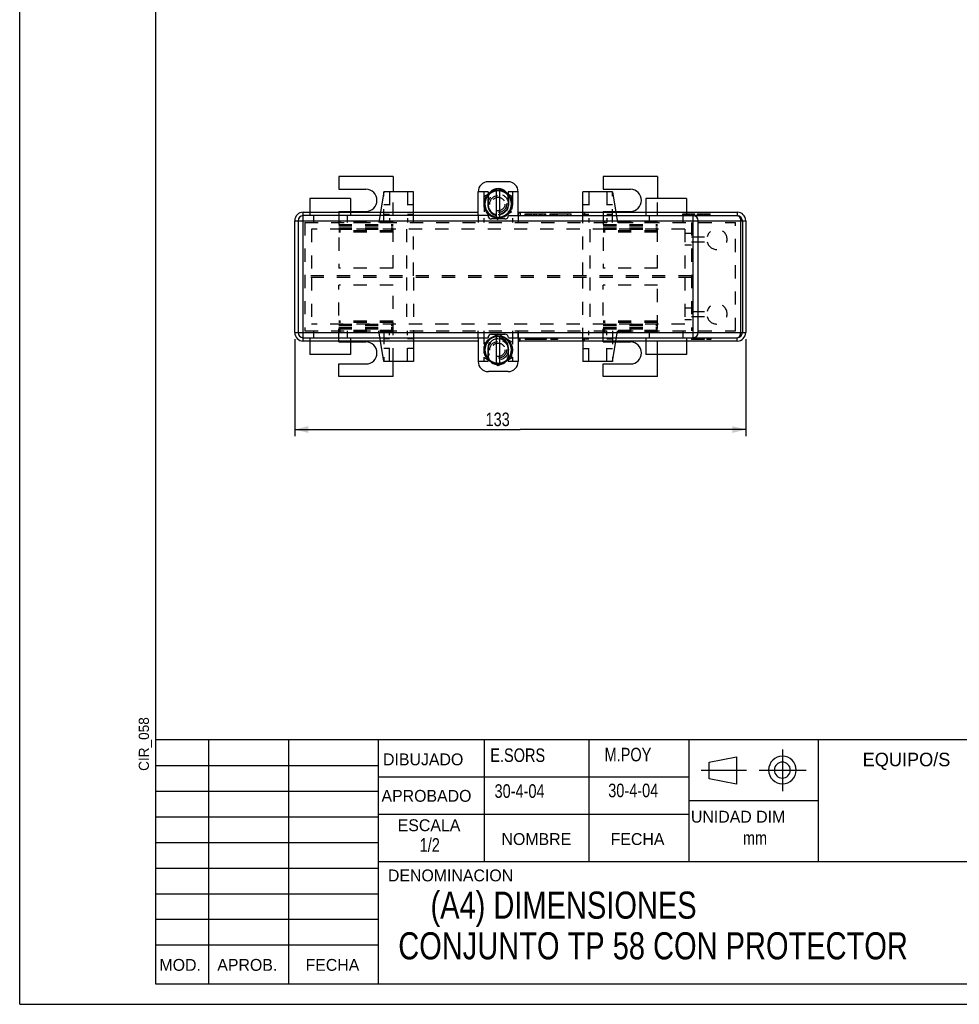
# Model space of a CAD drawing. Extents: x 0 to 210, y 0 to 297.
# Tile 1 of 6: x 0 to 139, y 0 to 145. Entities that reach past the tile are written whole.
import ezdxf
from ezdxf.enums import TextEntityAlignment as Align

# ---------------------------------------------------------------- set-up
doc = ezdxf.new("R2010")
doc.units = 0
doc.header["$LTSCALE"] = 19.36
doc.header["$MEASUREMENT"] = 0
doc.linetypes.add('HIDDEN', pattern=[0.2, 0.1, -0.1])
doc.layers.get('0').update_dxf_attribs({"linetype": 'CONTINUOUS'})
doc.layers.add('DEFAULT_2', color=8, linetype='HIDDEN')
doc.styles.get("Standard").update_dxf_attribs({"font": 'txt', "width": 0.8})
doc.dimstyles.new('DIMSTYLE_1', dxfattribs={"dimtxt": 2, "dimasz": 2, "dimexe": 0.18, "dimexo": 0.0625, "dimgap": 0.09, "dimtad": 1, "dimlfac": 2, "dimtxsty": 'STANDARD', "dimcen": 0.09, "dimazin": 3, "dimtp": 0.01, "dimtm": 0.01, "dimtfac": 1, "dimtofl": 0, "dimtmove": 0, "dimatfit": 3, "dimtolj": 1})

# ---------------------------------------------------------------- blocks, each defined once
blk = doc.blocks.new('*D12')
at = {"color": 2, "linetype": 'CONTINUOUS'}
for p, q in [((40.54, 98.06), (40.54, 83.76)), ((107.04, 98.06), (107.04, 83.76)), ((40.54, 84.76), (73.79, 84.76)), ((107.04, 84.76), (73.79, 84.76))]:
    blk.add_line(p, q, dxfattribs=at)
for points in [[(42.54, 85.26), (40.54, 84.76), (42.54, 84.26)], [(105.04, 84.26), (107.04, 84.76), (105.04, 85.26)]]:
    blk.add_solid(points, dxfattribs=at)
at = {"color": 2, "linetype": 'CONTINUOUS', "width": 0.8}
blk.add_text('133', height=2, dxfattribs=at).set_placement((68.68, 85.26))

msp = doc.modelspace()

# ---------------------------------------------------------------- linework, layer by layer
at = {"color": 7, "linetype": 'CONTINUOUS'}
for p, q in [((0, 0), (0, 297)), ((20, 283), (20, 3)), ((47.0425, 122.055), (47.0425, 120.18)), ((55.0425, 122.055), (47.0425, 122.055)), ((55.0425, 122.055), (55.0425, 119.805)), ((86.0425, 122.055), (86.0425, 120.18)), ((94.0425, 122.055), (86.0425, 122.055)), ((94.0425, 122.055), (94.0425, 118.805)), ((71.9925, 121.305), (69.0925, 121.305)), ((47.0425, 120.18), (51.0425, 120.18)), ((53.6925, 119.805), (53.1925, 116.805)), ((58.0425, 119.805), (53.6925, 119.805)), ((58.0425, 116.805), (58.0425, 119.805)), ((67.5925, 116.305), (67.5925, 119.805)), ((70.0377, 120.0328), (70.4995, 120.2994)), ((70.2925, 115.9423), (70.2925, 120.0872)), ((70.5854, 120.2994), (71.0472, 120.0328)), ((70.7925, 115.9423), (70.7925, 120.0872)), ((73.4925, 116.305), (73.4925, 119.805)), ((83.0425, 116.805), (83.0425, 119.805)), ((87.3925, 119.805), (83.0425, 119.805)), ((86.0425, 120.18), (90.0425, 120.18)), ((87.3925, 119.805), (87.8925, 116.805)), ((42.7925, 118.805), (42.7925, 116.805)), ((48.7925, 118.805), (42.7925, 118.805)), ((48.7925, 118.805), (48.7925, 116.805)), ((98.2925, 118.805), (92.2925, 118.805)), ((92.2925, 118.805), (92.2925, 116.805)), ((98.2925, 118.805), (98.2925, 116.805)), ((41.7925, 97.805), (41.7925, 116.805)), ((41.7925, 116.805), (67.5925, 116.805)), ((69.0425, 116.305), (41.7925, 116.305)), ((48.7925, 116.93), (51.0425, 116.93)), ((72.0425, 116.305), (105.7925, 116.305)), ((73.4925, 116.805), (105.7925, 116.805)), ((74.5425, 116.305), (74.5425, 116.555)), ((74.5425, 116.555), (77.5425, 116.555)), ((74.6258, 116.305), (74.6258, 116.555)), ((74.9591, 116.305), (74.9591, 116.555)), ((75.2925, 116.305), (75.2925, 116.555)), ((75.7925, 116.305), (75.7925, 116.555)), ((76.1258, 116.305), (76.1258, 116.555)), ((76.7091, 116.305), (76.7091, 116.555)), ((77.0425, 116.305), (77.0425, 116.555)), ((77.3758, 116.305), (77.3758, 116.555)), ((77.4591, 116.305), (77.4591, 116.555)), ((77.5425, 116.305), (77.5425, 116.555)), ((78.2091, 116.305), (78.2091, 116.555)), ((78.2091, 116.555), (81.2925, 116.555)), ((78.2925, 116.305), (78.2925, 116.555)), ((78.5425, 116.305), (78.5425, 116.555)), ((78.8758, 116.305), (78.8758, 116.555)), ((79.2925, 116.305), (79.2925, 116.555)), ((81.2925, 116.305), (81.2925, 116.555)), ((87.8716, 116.93), (90.0425, 116.93)), ((97.7425, 116.555), (99.5425, 116.555)), ((97.7425, 116.305), (97.7425, 116.555)), ((97.7925, 116.305), (97.7925, 116.555)), ((97.9925, 116.305), (97.9925, 116.555)), ((98.1925, 116.305), (98.1925, 116.555)), ((98.4925, 116.305), (98.4925, 116.555)), ((98.6925, 116.305), (98.6925, 116.555)), ((99.0425, 116.305), (99.0425, 116.555)), ((99.2425, 116.305), (99.2425, 116.555)), ((99.2925, 98.305), (99.2925, 116.305)), ((99.4425, 116.305), (99.4425, 116.555)), ((99.4925, 116.305), (99.4925, 116.555)), ((99.5425, 116.305), (99.5425, 116.555)), ((99.9425, 116.555), (101.7925, 116.555)), ((99.9425, 116.305), (99.9425, 116.555)), ((100.0425, 116.305), (100.0425, 116.555)), ((100.0925, 116.305), (100.0925, 116.555)), ((100.1425, 116.305), (100.1425, 116.555)), ((100.2925, 116.305), (100.2925, 116.555)), ((100.4925, 116.305), (100.4925, 116.555)), ((100.7425, 116.305), (100.7425, 116.555)), ((100.9925, 116.305), (100.9925, 116.555)), ((101.1925, 116.305), (101.1925, 116.555)), ((101.3925, 116.305), (101.3925, 116.555)), ((101.5925, 116.305), (101.5925, 116.555)), ((101.6425, 116.305), (101.6425, 116.555)), ((101.7925, 116.305), (101.7925, 116.555)), ((105.7925, 116.805), (105.7925, 116.305)), ((40.5425, 99.055), (40.5425, 115.555)), ((40.5425, 115.555), (107.0425, 115.555)), ((41.0425, 115.555), (41.0425, 99.055)), ((71.5425, 115.805), (69.5425, 115.805)), ((100.0425, 99.055), (100.0425, 115.555)), ((106.2745, 115.555), (106.2745, 99.055)), ((106.5425, 115.555), (106.5425, 99.055)), ((107.0425, 115.555), (107.0425, 99.055)), ((40.5425, 99.055), (107.0425, 99.055)), ((69.5425, 98.805), (71.5425, 98.805)), ((41.7925, 98.305), (69.0425, 98.305)), ((67.5925, 97.805), (41.7925, 97.805)), ((42.7925, 97.805), (42.7925, 95.805)), ((48.7925, 97.805), (48.7925, 95.805)), ((48.7925, 97.68), (51.0425, 97.68)), ((53.6925, 94.805), (53.1925, 97.805)), ((58.0425, 97.805), (58.0425, 94.805)), ((67.5925, 98.305), (67.5925, 94.805)), ((70.2925, 94.4374), (70.2925, 98.5824)), ((70.7925, 94.4374), (70.7925, 98.5824)), ((72.0425, 98.305), (105.7925, 98.305)), ((73.4925, 98.305), (73.4925, 94.805)), ((105.7925, 97.805), (73.4925, 97.805)), ((74.5425, 98.305), (74.5425, 98.055)), ((77.6258, 98.055), (74.5425, 98.055)), ((76.5425, 98.305), (76.5425, 98.055)), ((76.9591, 98.305), (76.9591, 98.055)), ((77.2925, 98.305), (77.2925, 98.055)), ((77.5425, 98.305), (77.5425, 98.055)), ((77.6258, 98.305), (77.6258, 98.055)), ((78.2925, 98.305), (78.2925, 98.055)), ((79.2925, 98.055), (78.2925, 98.055)), ((78.7925, 98.305), (78.7925, 98.055)), ((79.2925, 98.305), (79.2925, 98.055)), ((83.0425, 97.805), (83.0425, 94.805)), ((87.3925, 94.805), (87.8925, 97.805)), ((87.8716, 97.68), (90.0425, 97.68)), ((92.2925, 97.805), (92.2925, 95.805)), ((98.2925, 97.805), (98.2925, 95.805)), ((99.0425, 98.305), (99.0425, 98.055)), ((100.8925, 98.055), (99.0425, 98.055)), ((99.1925, 98.305), (99.1925, 98.055)), ((99.2425, 98.305), (99.2425, 98.055)), ((99.4425, 98.305), (99.4425, 98.055)), ((99.6425, 98.305), (99.6425, 98.055)), ((99.8425, 98.305), (99.8425, 98.055)), ((100.0925, 98.305), (100.0925, 98.055)), ((100.3425, 98.305), (100.3425, 98.055)), ((100.5425, 98.305), (100.5425, 98.055)), ((100.6925, 98.305), (100.6925, 98.055)), ((100.7425, 98.305), (100.7425, 98.055)), ((100.7925, 98.305), (100.7925, 98.055)), ((100.8925, 98.305), (100.8925, 98.055)), ((101.2925, 98.305), (101.2925, 98.055)), ((101.8925, 98.055), (101.2925, 98.055)), ((101.5925, 98.305), (101.5925, 98.055)), ((101.8925, 98.305), (101.8925, 98.055)), ((105.7925, 97.805), (105.7925, 98.305)), ((48.7925, 95.805), (42.7925, 95.805)), ((47.0425, 92.555), (47.0425, 94.43)), ((47.0425, 94.43), (51.0425, 94.43)), ((58.0425, 94.805), (53.6925, 94.805)), ((55.0425, 92.555), (55.0425, 94.805)), ((70.0377, 94.4919), (70.308, 94.3359)), ((70.777, 94.3359), (71.0478, 94.4923)), ((87.3925, 94.805), (83.0425, 94.805)), ((86.0425, 94.43), (90.0425, 94.43)), ((86.0425, 92.555), (86.0425, 94.43)), ((98.2925, 95.805), (92.2925, 95.805)), ((94.0425, 92.555), (94.0425, 95.805)), ((71.9925, 93.305), (69.0925, 93.305)), ((55.0425, 92.555), (47.0425, 92.555)), ((94.0425, 92.555), (86.0425, 92.555)), ((207, 39), (20, 39)), ((27.863, 3), (27.863, 39)), ((39.7005, 3), (39.7005, 39)), ((52.851, 39), (52.851, 3)), ((68.5462, 21), (68.5462, 39)), ((83.9519, 21), (83.9519, 39)), ((98.709, 21), (98.709, 39)), ((117.7766, 21), (117.7766, 39)), ((101.6405, 35.6921), (105.6905, 36.5021)), ((105.6905, 36.5021), (105.6905, 32.4521)), ((20, 35.2193), (52.851, 35.2193)), ((101.6405, 33.2621), (101.6405, 35.6921)), ((98.709, 33.4825), (52.851, 33.4825)), ((105.6905, 32.4521), (101.6405, 33.2621)), ((20, 31.4381), (52.851, 31.4381)), ((117.7766, 30), (98.709, 30)), ((20, 27.6568), (52.851, 27.6568)), ((98.709, 28.0117), (52.851, 28.0117)), ((20, 23.8756), (52.851, 23.8756)), ((207, 21), (52.851, 21)), ((20, 20.0943), (52.851, 20.0943)), ((20, 16.3131), (52.851, 16.3131)), ((20, 12.5318), (52.851, 12.5318)), ((20, 8.7506), (52.851, 8.7506)), ((20, 3), (207, 3)), ((0, 0), (210, 0))]:
    msp.add_line(p, q, dxfattribs=at)
at = {"color": 2, "linetype": 'CONTINUOUS'}
for p, q in [((112.433, 37.5519), (112.433, 31.4114)), ((100.4835, 34.5443), (107.1539, 34.5443)), ((108.9984, 34.5443), (115.9288, 34.5443))]:
    msp.add_line(p, q, dxfattribs=at)
at = {"color": 7, "linetype": 'CONTINUOUS'}
for centre in [(70.5425, 118.0148), (70.5425, 96.5099)]:
    msp.add_circle(centre, 2.0875, dxfattribs=at)
for centre, radius, start, end in [((69.0925, 119.805), 1.5, 90, 180), ((71.9925, 119.805), 1.5, 0, 90), ((51.0425, 118.555), 1.625, 270, 90), ((70.5425, 118.0148), 1.945, 97.385059, 262.614955), ((70.5425, 118.805), 1.5, 39.158671, 140.988176), ((70.5425, 118.0148), 1.945, 277.385059, 82.614955), ((90.0425, 118.555), 1.625, 270, 90), ((41.7925, 115.555), 1.25, 90, 180), ((41.7925, 115.555), 0.75, 90, 180), ((69.5425, 116.305), 0.5, 180, 270), ((71.5425, 116.305), 0.5, 270, 360), ((99.2925, 115.555), 0.75, 0, 90), ((105.7925, 115.555), 1.25, 0, 90), ((105.7925, 115.555), 0.75, 0, 90), ((41.7925, 99.055), 1.25, 180, 270), ((41.7925, 99.055), 0.75, 180, 270), ((69.5425, 98.305), 0.5, 90, 180), ((71.5425, 98.305), 0.5, 0, 90), ((99.2925, 99.055), 0.75, 270, 360), ((105.7925, 99.055), 1.25, 270, 360), ((105.7925, 99.055), 0.75, 270, 360), ((51.0425, 96.055), 1.625, 270, 90), ((70.5425, 96.5099), 1.945, 97.385059, 262.614955), ((70.5425, 96.5099), 1.945, 277.385059, 82.614955), ((90.0425, 96.055), 1.625, 270, 90), ((69.0925, 94.805), 1.5, 180, 270), ((70.5425, 95.805), 1.5, 229.780172, 310.219758), ((71.9925, 94.805), 1.5, 270, 360), ((112.4498, 34.5442), 2.0385, 180.008137, 179.991863), ((112.4321, 34.5376), 1.1772, 180.479068, 179.520932)]:
    msp.add_arc(centre, radius, start, end, dxfattribs=at)
for points in [[(73.6714, 116.805), (73.6963, 116.7956), (73.7203, 116.7678), (73.7424, 116.7225), (73.762, 116.661), (73.7782, 116.5856), (73.7903, 116.4988), (73.7978, 116.404), (73.8004, 116.305)], [(83.1714, 116.805), (83.1963, 116.7956), (83.2203, 116.7678), (83.2424, 116.7225), (83.262, 116.661), (83.2782, 116.5856), (83.2903, 116.4988), (83.2978, 116.404), (83.3004, 116.305)], [(105.7925, 116.305), (105.9414, 116.2683), (106.0758, 116.1618), (106.1825, 115.9959), (106.251, 115.7868), (106.2745, 115.555)], [(105.7925, 98.305), (105.9414, 98.3417), (106.0758, 98.4483), (106.1825, 98.6142), (106.251, 98.8233), (106.2745, 99.055)], [(73.6714, 97.805), (73.6963, 97.8144), (73.7203, 97.8423), (73.7424, 97.8876), (73.762, 97.949), (73.7782, 98.0245), (73.7903, 98.1112), (73.7978, 98.206), (73.8004, 98.305)], [(83.1714, 97.805), (83.1963, 97.8144), (83.2203, 97.8423), (83.2424, 97.8876), (83.262, 97.949), (83.2782, 98.0245), (83.2903, 98.1112), (83.2978, 98.206), (83.3004, 98.305)]]:
    msp.add_spline(points, degree=3, dxfattribs=at)
at = {"layer": 'DEFAULT_2', "color": 8, "linetype": 'HIDDEN'}
for p, q in [((53.6925, 119.805), (53.6925, 119.8052)), ((53.6946, 115.305), (53.6935, 119.8115)), ((53.6946, 115.305), (53.6946, 119.805)), ((54.5425, 119.805), (54.5425, 115.305)), ((55.0425, 108.555), (55.0425, 119.805)), ((57.1925, 119.805), (57.1925, 115.305)), ((69.0675, 119.805), (67.5925, 119.805)), ((68.4425, 119.805), (68.4425, 115.305)), ((68.5425, 119.1695), (70.0377, 120.0328)), ((68.5425, 116.8601), (68.5425, 119.1695)), ((69.0675, 119.805), (69.0675, 117.905)), ((70.4995, 120.2994), (70.5425, 120.3242)), ((70.5425, 120.3242), (70.5854, 120.2994)), ((71.0472, 120.0328), (72.5425, 119.1695)), ((72.0175, 119.805), (72.0175, 117.905)), ((73.4925, 119.805), (72.0175, 119.805)), ((72.5425, 119.1695), (72.5425, 116.8601)), ((72.6425, 119.805), (72.6425, 115.305)), ((83.8925, 119.805), (83.8925, 115.305)), ((86.5425, 119.805), (86.5425, 115.305)), ((87.3925, 115.305), (87.3925, 119.805)), ((54.5425, 117.905), (53.6946, 117.905)), ((58.0425, 117.905), (57.1925, 117.905)), ((69.0425, 117.805), (69.0425, 118.805)), ((72.0425, 118.805), (72.0425, 117.805)), ((83.8925, 117.905), (83.0425, 117.905)), ((87.3925, 117.905), (86.5425, 117.905)), ((94.0425, 108.555), (94.0425, 118.805)), ((42.7925, 116.805), (42.7925, 116.305)), ((43.3175, 116.305), (43.3175, 115.305)), ((47.0425, 116.93), (47.0425, 108.555)), ((47.0425, 116.93), (48.7925, 116.93)), ((48.2675, 116.305), (48.2675, 115.305)), ((48.7925, 116.805), (48.7925, 116.305)), ((53.1925, 116.805), (52.9425, 115.305)), ((54.5425, 116.455), (53.6946, 116.455)), ((58.0425, 116.455), (57.1925, 116.455)), ((58.0425, 107.43), (58.0425, 116.805)), ((67.5925, 116.305), (67.5925, 115.305)), ((70.5425, 115.7054), (68.5425, 116.8601)), ((70.5175, 116.455), (70.5675, 116.455)), ((72.5425, 116.8601), (70.5425, 115.7054)), ((73.4925, 116.305), (73.4925, 115.305)), ((73.5425, 115.305), (73.5425, 116.305)), ((74.7925, 116.305), (74.7925, 116.555)), ((75.0425, 116.305), (75.0425, 116.555)), ((75.2091, 116.305), (75.2091, 116.555)), ((75.4591, 116.305), (75.4591, 116.555)), ((75.8758, 116.305), (75.8758, 116.555)), ((76.2091, 116.305), (76.2091, 116.555)), ((76.6258, 116.305), (76.6258, 116.555)), ((76.8758, 116.305), (76.8758, 116.555)), ((78.7091, 116.305), (78.7091, 116.555)), ((78.7925, 116.305), (78.7925, 116.555)), ((78.9591, 116.305), (78.9591, 116.555)), ((79.2091, 116.305), (79.2091, 116.555)), ((80.7925, 116.305), (80.7925, 116.555)), ((83.0425, 107.43), (83.0425, 116.805)), ((83.8925, 116.455), (83.0425, 116.455)), ((86.0425, 116.93), (87.8716, 116.93)), ((86.0425, 116.93), (86.0425, 108.555)), ((87.3925, 116.455), (86.5425, 116.455)), ((87.8925, 116.805), (88.1425, 115.305)), ((92.2925, 116.805), (92.2925, 116.305)), ((92.8175, 116.305), (92.8175, 115.305)), ((97.7675, 116.305), (97.7675, 115.305)), ((97.8925, 116.305), (97.8925, 116.555)), ((98.0425, 116.305), (98.0425, 116.555)), ((98.1425, 116.305), (98.1425, 116.555)), ((98.2925, 116.805), (98.2925, 116.305)), ((98.5425, 116.305), (98.5425, 116.555)), ((98.7425, 116.305), (98.7425, 116.555)), ((98.9925, 116.305), (98.9925, 116.555)), ((99.1425, 116.305), (99.1425, 116.555)), ((100.2425, 116.305), (100.2425, 116.555)), ((100.3425, 116.305), (100.3425, 116.555)), ((100.3925, 116.305), (100.3925, 116.555)), ((100.4425, 116.305), (100.4425, 116.555)), ((100.5425, 116.305), (100.5425, 116.555)), ((100.6925, 116.305), (100.6925, 116.555)), ((101.0925, 116.305), (101.0925, 116.555)), ((101.1425, 116.305), (101.1425, 116.555)), ((101.2925, 116.305), (101.2925, 116.555)), ((101.3425, 116.305), (101.3425, 116.555)), ((101.4425, 116.305), (101.4425, 116.555)), ((101.4925, 116.305), (101.4925, 116.555)), ((101.7425, 116.305), (101.7425, 116.555)), ((42.0425, 115.305), (42.0425, 99.305)), ((42.0425, 115.305), (105.5425, 115.305)), ((55.0425, 115.4494), (47.0425, 115.4494)), ((55.0425, 115.2329), (47.0425, 115.2329)), ((47.0425, 115.0164), (55.0425, 115.0164)), ((47.0425, 114.7999), (55.0425, 114.7999)), ((94.0425, 115.4494), (86.0425, 115.4494)), ((94.0425, 115.2329), (86.0425, 115.2329)), ((86.0425, 115.0164), (94.0425, 115.0164)), ((86.0425, 114.7999), (94.0425, 114.7999)), ((99.0425, 115.305), (99.0425, 99.305)), ((105.5425, 99.305), (105.5425, 115.305)), ((43.0425, 114.305), (43.0425, 107.43)), ((98.0425, 114.305), (43.0425, 114.305)), ((47.0425, 114.5112), (55.0425, 114.5112)), ((47.0425, 114.2947), (55.0425, 114.2947)), ((55.0425, 114.0782), (47.0425, 114.0782)), ((55.0425, 113.8617), (47.0425, 113.8617)), ((57.0425, 114.305), (57.0425, 107.43)), ((84.0425, 114.305), (84.0425, 107.43)), ((86.0425, 114.5112), (94.0425, 114.5112)), ((86.0425, 114.2947), (94.0425, 114.2947)), ((94.0425, 114.0782), (86.0425, 114.0782)), ((94.0425, 113.8617), (86.0425, 113.8617)), ((98.0425, 114.305), (98.0425, 107.43)), ((99.0425, 113.68), (98.0425, 113.68)), ((99.0425, 111.93), (98.0425, 111.93)), ((99.0425, 113.18), (101.3401, 113.18)), ((99.0425, 112.43), (101.3401, 112.43)), ((55.0425, 108.555), (47.0425, 108.555)), ((94.0425, 108.555), (86.0425, 108.555)), ((99.0425, 107.43), (42.0425, 107.43)), ((99.0425, 107.18), (42.0425, 107.18)), ((43.0425, 107.18), (43.0425, 100.305)), ((47.0425, 97.68), (47.0425, 106.055)), ((55.0425, 106.055), (47.0425, 106.055)), ((55.0425, 94.805), (55.0425, 106.055)), ((57.0425, 107.18), (57.0425, 100.305)), ((58.0425, 107.18), (58.0425, 97.805)), ((83.0425, 97.805), (83.0425, 107.18)), ((84.0425, 107.18), (84.0425, 100.305)), ((94.0425, 106.055), (86.0425, 106.055)), ((86.0425, 97.68), (86.0425, 106.055)), ((94.0425, 95.805), (94.0425, 106.055)), ((98.0425, 107.18), (98.0425, 100.305)), ((99.0425, 102.68), (98.0425, 102.68)), ((99.0425, 102.18), (101.3401, 102.18)), ((98.0425, 100.305), (43.0425, 100.305)), ((55.0425, 100.7484), (47.0425, 100.7484)), ((55.0425, 100.5319), (47.0425, 100.5319)), ((47.0425, 100.3154), (55.0425, 100.3154)), ((94.0425, 100.7484), (86.0425, 100.7484)), ((94.0425, 100.5319), (86.0425, 100.5319)), ((86.0425, 100.3154), (94.0425, 100.3154)), ((99.0425, 100.93), (98.0425, 100.93)), ((99.0425, 101.43), (101.3401, 101.43)), ((42.0425, 99.305), (105.5425, 99.305)), ((43.3175, 99.305), (43.3175, 98.305)), ((47.0425, 100.0989), (55.0425, 100.0989)), ((47.0425, 99.8102), (55.0425, 99.8102)), ((47.0425, 99.5937), (55.0425, 99.5937)), ((55.0425, 99.3772), (47.0425, 99.3772)), ((55.0425, 99.1607), (47.0425, 99.1607)), ((48.2675, 99.305), (48.2675, 98.305)), ((53.1925, 97.805), (52.9425, 99.305)), ((53.6946, 99.305), (53.6943, 94.7957)), ((53.6946, 99.305), (53.6946, 94.805)), ((54.5425, 94.805), (54.5425, 99.305)), ((57.1925, 94.805), (57.1925, 99.305)), ((67.5925, 98.305), (67.5925, 99.305)), ((68.4425, 99.305), (68.4425, 94.805)), ((70.5425, 98.8193), (68.5425, 97.6646)), ((72.5425, 97.6646), (70.5425, 98.8193)), ((72.6425, 99.305), (72.6425, 94.805)), ((73.4925, 98.305), (73.4925, 99.305)), ((73.5425, 98.305), (73.5425, 99.305)), ((83.8925, 94.805), (83.8925, 99.305)), ((86.0425, 100.0989), (94.0425, 100.0989)), ((86.0425, 99.8102), (94.0425, 99.8102)), ((86.0425, 99.5937), (94.0425, 99.5937)), ((94.0425, 99.3772), (86.0425, 99.3772)), ((94.0425, 99.1607), (86.0425, 99.1607)), ((86.5425, 94.805), (86.5425, 99.305)), ((87.3925, 99.305), (87.3925, 94.805)), ((87.8925, 97.805), (88.1425, 99.305)), ((92.8175, 99.305), (92.8175, 98.305)), ((97.7675, 99.305), (97.7675, 98.305)), ((42.7925, 98.305), (42.7925, 97.805)), ((47.0425, 97.68), (48.7925, 97.68)), ((48.7925, 98.305), (48.7925, 97.805)), ((54.5425, 98.155), (53.6946, 98.155)), ((58.0425, 98.155), (57.1925, 98.155)), ((68.5425, 97.6646), (68.5425, 95.3552)), ((70.5175, 98.155), (70.5675, 98.155)), ((72.5425, 95.3552), (72.5425, 97.6646)), ((75.0425, 98.305), (75.0425, 98.055)), ((76.6258, 98.305), (76.6258, 98.055)), ((76.8758, 98.305), (76.8758, 98.055)), ((77.0425, 98.305), (77.0425, 98.055)), ((77.1258, 98.305), (77.1258, 98.055)), ((83.0425, 98.155), (83.8925, 98.155)), ((86.0425, 97.68), (87.8716, 97.68)), ((86.5425, 98.155), (87.3925, 98.155)), ((92.2925, 98.305), (92.2925, 97.805)), ((98.2925, 98.305), (98.2925, 97.805)), ((99.0925, 98.305), (99.0925, 98.055)), ((99.3425, 98.305), (99.3425, 98.055)), ((99.3925, 98.305), (99.3925, 98.055)), ((99.4925, 98.305), (99.4925, 98.055)), ((99.5425, 98.305), (99.5425, 98.055)), ((99.6925, 98.305), (99.6925, 98.055)), ((99.7425, 98.305), (99.7425, 98.055)), ((100.1425, 98.305), (100.1425, 98.055)), ((100.2925, 98.305), (100.2925, 98.055)), ((100.3925, 98.305), (100.3925, 98.055)), ((100.4425, 98.305), (100.4425, 98.055)), ((100.4925, 98.305), (100.4925, 98.055)), ((100.5925, 98.305), (100.5925, 98.055)), ((54.5425, 96.705), (53.6946, 96.705)), ((58.0425, 96.705), (57.1925, 96.705)), ((69.0425, 96.805), (69.0425, 95.805)), ((69.0675, 94.805), (69.0675, 96.705)), ((72.0175, 96.705), (72.0175, 94.805)), ((72.0425, 95.805), (72.0425, 96.805)), ((83.0425, 96.705), (83.8925, 96.705)), ((86.5425, 96.705), (87.3925, 96.705)), ((69.0675, 94.805), (67.5925, 94.805)), ((68.5425, 95.3552), (70.0377, 94.4919)), ((71.0478, 94.4923), (72.5425, 95.3552)), ((73.4925, 94.805), (72.0175, 94.805)), ((70.308, 94.3359), (70.5425, 94.2005)), ((70.5425, 94.2005), (70.777, 94.3359))]:
    msp.add_line(p, q, dxfattribs=at)
for centre, radius in [((70.5425, 118.0148), 2), ((70.5425, 118.0148), 1.5), ((70.5425, 118.0148), 1.25), ((70.5425, 118.0148), 1), ((70.5425, 96.5099), 2), ((70.5425, 96.5099), 1.5), ((70.5425, 96.5099), 1.25), ((70.5425, 96.5099), 1)]:
    msp.add_circle(centre, radius, dxfattribs=at)
for centre, radius, start, end in [((70.5425, 118.805), 1.5, 140.988176, 180), ((70.5425, 118.0148), 1.945, 82.614955, 97.385059), ((70.5425, 118.805), 1.5, 0, 39.158671), ((70.5425, 117.805), 1.5, 180, 360), ((70.5175, 117.905), 1.45, 180, 270), ((70.5675, 117.905), 1.45, 270, 360), ((70.5425, 118.0148), 1.945, 262.614955, 277.385059), ((102.7925, 112.805), 1.5, 194.477512, 165.522488), ((102.7925, 101.805), 1.5, 194.477512, 165.522488), ((70.5425, 96.805), 1.5, 0, 180), ((70.5175, 96.705), 1.45, 90, 180), ((70.5425, 96.5099), 1.945, 82.614955, 97.385059), ((70.5675, 96.705), 1.45, 0, 90), ((70.5425, 95.805), 1.5, 180, 229.780172), ((70.5425, 96.5099), 1.945, 262.614955, 277.385059), ((70.5425, 95.805), 1.5, 310.219758, 360)]:
    msp.add_arc(centre, radius, start, end, dxfattribs=at)
for points in [[(73.5425, 116.305), (73.545, 116.4041), (73.5526, 116.4991), (73.5647, 116.586), (73.581, 116.6614), (73.6005, 116.7227), (73.6227, 116.7679), (73.6466, 116.7957), (73.6714, 116.805)], [(83.0425, 116.305), (83.045, 116.4041), (83.0526, 116.4991), (83.0647, 116.586), (83.081, 116.6614), (83.1005, 116.7227), (83.1227, 116.7679), (83.1466, 116.7957), (83.1714, 116.805)], [(73.5425, 98.305), (73.545, 98.206), (73.5526, 98.111), (73.5647, 98.0241), (73.581, 97.9487), (73.6005, 97.8874), (73.6227, 97.8422), (73.6466, 97.8144), (73.6714, 97.805)], [(83.0425, 98.305), (83.045, 98.206), (83.0526, 98.111), (83.0647, 98.0241), (83.081, 97.9487), (83.1005, 97.8874), (83.1227, 97.8422), (83.1466, 97.8144), (83.1714, 97.805)]]:
    msp.add_spline(points, degree=3, dxfattribs=at)

# ---------------------------------------------------------------- texts
at = {"color": 2, "linetype": 'CONTINUOUS'}
msp.add_text('CIR_058', height=1.5, rotation=90, dxfattribs=at).set_placement((19.0518, 34.4212))
at = {"color": 2, "linetype": 'CONTINUOUS', "width": 0.8}
for s, p in [('E.SORS', (69.3778, 35.7358)), ('M.POY', (86.2266, 35.8254)), ('30-4-04', (70.0051, 30.4481)), ('30-4-04', (86.7643, 30.5378)), ('mm', (106.6197, 23.5233)), ('1/2', (58.966, 22.5))]:
    msp.add_text(s, height=2, dxfattribs=at).set_placement(p)
at = {"color": 2, "linetype": 'CONTINUOUS'}
for s, p in [('DIBUJADO', (53.5668, 35.2441)), ('APROBADO', (53.3368, 29.8644)), ('UNIDAD DIM', (98.9577, 26.7898)), ('DENOMINACION', (54.289, 18.1293))]:
    msp.add_text(s, height=1.75, dxfattribs=at).set_placement(p)
for s, height, p in [('EQUIPO/S', 2, (130.7399, 35.1023)), ('ESCALA', 1.75, (60.346, 25.5303)), ('NOMBRE', 1.75, (76.1688, 23.492)), ('FECHA', 1.75, (91.0864, 23.492)), ('MOD.', 1.75, (23.6624, 4.9378)), ('APROB.', 1.75, (33.5539, 4.9378)), ('FECHA', 1.75, (46.1074, 4.9378))]:
    msp.add_text(s, height=height, dxfattribs=at).set_placement(p, align=Align.CENTER)
at = {"linetype": 'CONTINUOUS', "width": 0.8}
for s, p in [('    (A4) DIMENSIONES', (55.81, 12.6256)), ('CONJUNTO TP 58 CON PROTECTOR', (55.81, 6.6256))]:
    msp.add_text(s, height=4, dxfattribs=at).set_placement(p)

# ---------------------------------------------------------------- dimensions: what is measured, and where the dimension line sits
at = {"color": 2, "linetype": 'CONTINUOUS'}
dim = msp.add_linear_dim(base=(107.0425, 84.7561), p1=(40.5425, 98.055), p2=(107.0425, 98.055), dimstyle='DIMSTYLE_1', dxfattribs=at)
dim.commit()
dim.dimension.update_dxf_attribs({"geometry": '*D12', "text_midpoint": (71.0786, 86.2561), "dimtype": 160})

doc.saveas('drawing.dxf')
